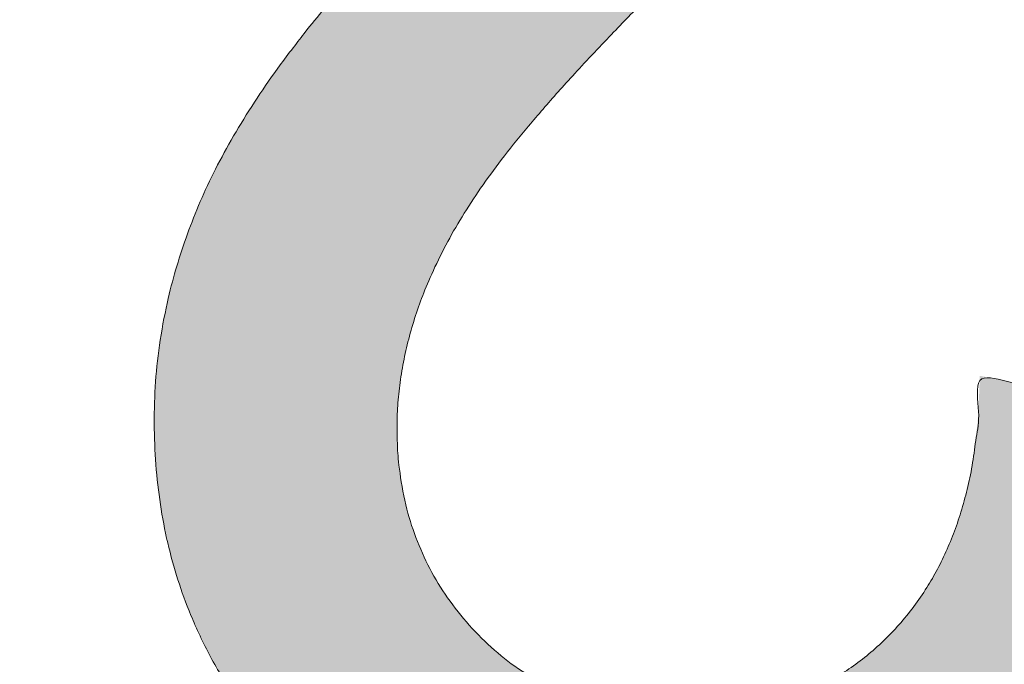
# Model space of a CAD drawing. Header units: inches. Extents: x -416 to -272, y -73 to 47.
# Tile 159 of 206: x -336.612 to -335.215, y -6.111 to -5.197. Entities that reach past the tile are written whole.
import ezdxf

# ---------------------------------------------------------------- set-up
doc = ezdxf.new("R2010")
doc.units = ezdxf.units.IN
doc.header["$LTSCALE"] = 32
doc.header["$MEASUREMENT"] = 0
doc.linetypes.add('Dash Style-1', pattern=[0.083328, 0.041656, -0.041672])
for name, color, linetype, lineweight in [('Black', 7, 'Continuous', 18), ('DashLine', 7, 'Continuous', 13), ('DashLineFill', 7, 'Dash Style-1', 13), ('Drawing', 7, 'Continuous', 18), ('Metal-DeskStructure', 7, 'Continuous', 13), ('None', 7, 'Continuous', 18), ('Plastic-BracketCover', 7, 'Continuous', 13), ('SolidLine', 7, 'Continuous', 15), ('Wood_1-H', 7, 'Continuous', 13)]:
    doc.layers.add(name, color=color, linetype=linetype, lineweight=lineweight)
pattern_1 = [(45, (0, 0), (-1.61301565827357, 1.935715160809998), []), (45, (-1.0608, 1.0608), (-0.4723460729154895, 0.4167612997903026), [])]

# ---------------------------------------------------------------- blocks, each defined once
blk = doc.blocks.new('Group-45')
at = {"layer": 'Plastic-BracketCover', "color": 7}
for points, knots in [([(1.38164285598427, 0.884128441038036), (1.463766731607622, 0.884128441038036), (1.549581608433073, 0.884128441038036), (1.553272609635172, 0.8804374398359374), (1.555118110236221, 0.8730554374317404), (1.55696180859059, 0.8619824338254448), (1.55696180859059, 0.8453729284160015), (1.555118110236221, 0.8342999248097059), (1.553272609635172, 0.8269179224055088), (1.549581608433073, 0.8232269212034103), (1.463766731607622, 0.8232269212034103), (1.38164285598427, 0.8232269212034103), (1.255227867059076, 0.7604808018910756), (1.128812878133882, 0.6977346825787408), (1.119585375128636, 0.6940436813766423), (1.112203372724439, 0.692198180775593), (1.106666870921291, 0.6958891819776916), (1.104821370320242, 0.7106531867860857), (1.104821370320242, 0.7327991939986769), (1.106666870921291, 0.7457176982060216), (1.10851237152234, 0.7530997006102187), (1.114048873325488, 0.7567907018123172), (1.117739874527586, 0.7586362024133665), (1.181408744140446, 0.789086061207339), (1.245077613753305, 0.8195359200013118), (1.263532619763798, 0.8287634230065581), (1.304133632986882, 0.8453729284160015), (1.324432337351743, 0.8546004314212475), (1.324432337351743, 0.8555231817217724), (1.324432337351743, 0.856445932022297), (1.28383402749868, 0.871209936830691), (1.246923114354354, 0.8896649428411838), (1.18233149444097, 0.9201148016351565), (1.117739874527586, 0.9505646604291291), (1.114048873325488, 0.9524101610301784), (1.10851237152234, 0.9561011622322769), (1.106666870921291, 0.963483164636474), (1.104821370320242, 0.9745561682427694), (1.104821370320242, 0.9967021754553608), (1.107589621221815, 1.016079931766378), (1.121430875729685, 1.013311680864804), (1.128812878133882, 1.009620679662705), (1.255227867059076, 0.9468745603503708), (1.38164285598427, 0.884128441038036)], [0, 0, 0, 0.05246714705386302, 0.05482524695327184, 0.05718334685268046, 0.05954144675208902, 0.06189954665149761, 0.06484717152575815, 0.06779479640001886, 0.07074242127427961, 0.07369004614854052, 0.1392739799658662, 0.1392739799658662, 0.251980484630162, 0.251980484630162, 0.259917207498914, 0.267853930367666, 0.2757906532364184, 0.2837273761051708, 0.2916640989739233, 0.2996008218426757, 0.307537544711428, 0.31547426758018, 0.31547426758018, 0.4512108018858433, 0.4512108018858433, 0.4908944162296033, 0.5305780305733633, 0.5305780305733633, 0.5322202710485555, 0.5322202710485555, 0.6091019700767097, 0.6091019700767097, 0.7421406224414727, 0.7421406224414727, 0.7498287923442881, 0.7575169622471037, 0.7652051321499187, 0.7728933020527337, 0.7836567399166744, 0.8051836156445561, 0.8159470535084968, 0.8159470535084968, 1, 1, 1]), ([(1.132503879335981, 0.670086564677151), (1.139885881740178, 0.670086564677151), (1.149113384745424, 0.6682410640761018), (1.154649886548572, 0.6645500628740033), (1.15834088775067, 0.6608590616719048), (1.15834088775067, 0.5759669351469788), (1.15834088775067, 0.4947658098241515), (1.23400551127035, 0.4947658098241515), (1.309670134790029, 0.4947658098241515), (1.309670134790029, 0.5722759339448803), (1.309670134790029, 0.6516315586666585), (1.313361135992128, 0.655322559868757), (1.318897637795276, 0.6590135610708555), (1.328123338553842, 0.6608590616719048), (1.341041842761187, 0.6608590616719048), (1.350269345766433, 0.6590135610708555), (1.355805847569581, 0.655322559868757), (1.359496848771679, 0.6516315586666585), (1.359496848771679, 0.5722759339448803), (1.359496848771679, 0.4947658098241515), (1.452693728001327, 0.4947658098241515), (1.547736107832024, 0.4947658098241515), (1.553272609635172, 0.4910766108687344), (1.555118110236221, 0.4836946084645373), (1.55696180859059, 0.4726216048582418), (1.55696180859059, 0.4560120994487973), (1.555118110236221, 0.4449390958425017), (1.553272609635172, 0.4375570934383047), (1.547736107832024, 0.4338660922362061), (1.338274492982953, 0.4338660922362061), (1.117739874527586, 0.4338660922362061), (1.106666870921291, 0.4486300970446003), (1.106666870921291, 0.5565900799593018), (1.106666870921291, 0.6608590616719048), (1.11035787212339, 0.6645500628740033), (1.115894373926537, 0.6682410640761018), (1.126967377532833, 0.670086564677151), (1.132503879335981, 0.670086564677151)], [0, 0, 0, 0.005581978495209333, 0.01116395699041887, 0.0167459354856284, 0.02232791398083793, 0.1451300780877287, 0.1451300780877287, 0.2595592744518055, 0.2595592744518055, 0.3767794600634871, 0.3795704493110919, 0.3823614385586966, 0.3851524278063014, 0.3879434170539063, 0.3900366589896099, 0.3921299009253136, 0.3942231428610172, 0.3963163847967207, 0.4842315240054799, 0.4842315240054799, 0.5899392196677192, 0.5920324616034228, 0.5941257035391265, 0.5962189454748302, 0.598312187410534, 0.5999867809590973, 0.6016613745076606, 0.6033359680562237, 0.6050105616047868, 0.7933998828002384, 0.80512203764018, 0.8168441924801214, 0.9765556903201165, 0.9824167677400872, 0.988277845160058, 0.994138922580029, 1, 1, 1]), ([(1.237695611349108, 0.3644410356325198), (1.272760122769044, 0.3644410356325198), (1.326277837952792, 0.3422950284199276), (1.363187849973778, 0.3016940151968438), (1.385333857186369, 0.2426397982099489), (1.385333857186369, 0.1752790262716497), (1.385333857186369, 0.1503647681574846), (1.465612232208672, 0.1503647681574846), (1.549581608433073, 0.1503647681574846), (1.553272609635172, 0.1466755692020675), (1.555118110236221, 0.1392935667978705), (1.55696180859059, 0.1282205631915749), (1.55696180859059, 0.1116110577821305), (1.555118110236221, 0.1005380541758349), (1.553272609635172, 0.09315605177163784), (1.549581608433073, 0.08946505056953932), (1.339197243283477, 0.08946505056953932), (1.119585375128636, 0.08946505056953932), (1.106666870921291, 0.1042290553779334), (1.106666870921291, 0.161438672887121), (1.106666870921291, 0.2241847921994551), (1.11035787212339, 0.2500218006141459), (1.117739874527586, 0.2869300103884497), (1.139885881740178, 0.3238400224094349), (1.171259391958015, 0.3515225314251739), (1.213704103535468, 0.3644410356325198), (1.237695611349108, 0.3644410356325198)], [0, 0, 0, 0.06626756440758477, 0.13253512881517, 0.1988026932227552, 0.2650702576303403, 0.3039664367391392, 0.3039664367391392, 0.4292971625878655, 0.4350595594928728, 0.4408219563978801, 0.4465843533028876, 0.4523467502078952, 0.456956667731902, 0.4615665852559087, 0.4661765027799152, 0.4707864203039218, 0.728938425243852, 0.745073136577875, 0.7612078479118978, 0.8451067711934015, 0.8709223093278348, 0.8967378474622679, 0.922553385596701, 0.948368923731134, 0.9741844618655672, 1, 1, 1]), ([(1.243232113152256, 0.3016940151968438), (1.215549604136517, 0.3016940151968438), (1.178641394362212, 0.2813935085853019), (1.162031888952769, 0.2518673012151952), (1.156495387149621, 0.2204937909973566), (1.156495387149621, 0.1771245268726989), (1.156495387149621, 0.1503647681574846), (1.24600036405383, 0.1503647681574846), (1.335505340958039, 0.1503647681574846), (1.335505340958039, 0.1771245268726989), (1.335505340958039, 0.2297212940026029), (1.322586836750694, 0.2666295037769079), (1.296751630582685, 0.2906210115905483), (1.263532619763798, 0.3016940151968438), (1.243232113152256, 0.3016940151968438)], [0, 0, 0, 0.05309765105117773, 0.1061953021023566, 0.1592929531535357, 0.2123906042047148, 0.29793681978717, 0.29793681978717, 0.5840684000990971, 0.5840684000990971, 0.6696146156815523, 0.7522109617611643, 0.8348073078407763, 0.917403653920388, 1, 1, 1]), ([(1.545890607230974, 0.02645157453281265), (1.549581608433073, 0.02645157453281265), (1.553272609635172, 0.02460607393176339), (1.555118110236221, 0.01722587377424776), (1.55696180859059, 0.004307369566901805), (1.55696180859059, -0.01414763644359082), (1.555118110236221, -0.02522064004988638), (1.553272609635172, -0.03260264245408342), (1.547736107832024, -0.03629364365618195), (1.542199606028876, -0.03813914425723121), (1.489603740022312, -0.05843965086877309), (1.437007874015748, -0.07874015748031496), (1.418552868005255, -0.08612215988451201), (1.389024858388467, -0.1008843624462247), (1.366878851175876, -0.1230303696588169), (1.355805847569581, -0.1525583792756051), (1.355805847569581, -0.1922366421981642), (1.355805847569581, -0.2116143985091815), (1.450848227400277, -0.2116143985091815), (1.549581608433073, -0.2116143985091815), (1.553272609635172, -0.2153035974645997), (1.555118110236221, -0.2226855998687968), (1.55696180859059, -0.2337586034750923), (1.55696180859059, -0.2503681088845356), (1.555118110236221, -0.2614411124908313), (1.553272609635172, -0.2688231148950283), (1.549581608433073, -0.2725141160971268), (1.338274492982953, -0.2725141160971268), (1.117739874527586, -0.2725141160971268), (1.106666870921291, -0.2577501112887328), (1.106666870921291, -0.202385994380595), (1.106666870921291, -0.137794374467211), (1.10851237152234, -0.1156483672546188), (1.11035787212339, -0.1064208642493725), (1.114048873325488, -0.08058565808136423), (1.13434937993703, -0.03998464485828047), (1.163877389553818, -0.01414763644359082), (1.202631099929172, 0.0006163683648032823), (1.246923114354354, 0.0006163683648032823), (1.28383312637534, -0.01230213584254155), (1.311515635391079, -0.03444814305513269), (1.329968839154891, -0.06766715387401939), (1.337350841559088, -0.08612215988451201), (1.342887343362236, -0.07504915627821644), (1.35765134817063, -0.05659415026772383), (1.377951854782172, -0.04183014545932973), (1.405634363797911, -0.0289116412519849), (1.422243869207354, -0.02152963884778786), (1.471148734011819, -0.001229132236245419), (1.520053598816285, 0.01907137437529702), (1.532972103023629, 0.02460607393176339), (1.544045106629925, 0.02645157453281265), (1.545890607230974, 0.02645157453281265)], [0, 0, 0, 0.004017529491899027, 0.008035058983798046, 0.01205258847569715, 0.01607011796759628, 0.02008764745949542, 0.02410517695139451, 0.02812270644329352, 0.03214023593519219, 0.03214023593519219, 0.07095094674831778, 0.07095094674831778, 0.08463415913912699, 0.09831737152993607, 0.1120005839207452, 0.1256837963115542, 0.138745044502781, 0.138745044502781, 0.202806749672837, 0.2052946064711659, 0.2077824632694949, 0.2102703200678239, 0.2127581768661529, 0.2147484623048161, 0.2167387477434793, 0.2187290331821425, 0.2207193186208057, 0.3326714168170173, 0.3396374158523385, 0.3466034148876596, 0.3918815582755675, 0.4075550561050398, 0.4232285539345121, 0.4232285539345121, 0.4666960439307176, 0.5101635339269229, 0.553631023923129, 0.5970985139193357, 0.640566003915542, 0.6840334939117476, 0.7275009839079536, 0.7709684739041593, 0.7709684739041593, 0.7980418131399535, 0.8251151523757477, 0.8521884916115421, 0.8792618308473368, 0.8792618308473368, 0.958132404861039, 0.958132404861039, 0.9790662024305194, 1, 1, 1])]:
    blk.add_open_spline(points, degree=2, knots=knots, dxfattribs=at)
blk = doc.blocks.new('1BRPFY-Leg_Plate (2D)')
at = {"layer": 'DashLineFill', "linetype": 'Continuous', "lineweight": 13}
h = blk.add_hatch(dxfattribs=at)
h.set_pattern_fill('Steel', color=253, style=0, pattern_type=2)
h.set_pattern_definition(pattern_1)
edge = h.paths.add_edge_path()
edge.add_arc((-1.704724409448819, 1.704724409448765), 0.1259842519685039, 90, 180, ccw=False)
edge.add_line((-1.704724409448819, 1.830708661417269), (1.704724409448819, 1.830708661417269))
edge.add_arc((1.704724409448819, 1.704724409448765), 0.1259842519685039, 0, 90, ccw=False)
edge.add_line((1.830708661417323, 1.704724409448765), (1.830708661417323, -1.704724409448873))
edge.add_arc((1.704724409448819, -1.704724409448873), 0.125984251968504, -89.99999999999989, 1.1368683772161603e-13, ccw=False)
edge.add_line((1.704724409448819, -1.830708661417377), (-1.704724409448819, -1.830708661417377))
edge.add_arc((-1.704724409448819, -1.704724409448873), 0.125984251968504, 180, 269.99999999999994, ccw=False)
edge.add_line((-1.830708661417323, -1.704724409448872), (-1.830708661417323, 1.704724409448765))
at = {"layer": 'DashLineFill', "flags": 128}
blk.add_lwpolyline([(-1.830708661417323, 1.704724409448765, -0.414213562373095), (-1.704724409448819, 1.830708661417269), (1.704724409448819, 1.830708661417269, -0.414213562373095), (1.830708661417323, 1.704724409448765), (1.830708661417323, -1.704724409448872, -0.414213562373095), (1.704724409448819, -1.830708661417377), (-1.704724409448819, -1.830708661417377, -0.414213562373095), (-1.830708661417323, -1.704724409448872)], format="xyb", close=True, dxfattribs=at)
at = {"layer": 'SolidLine', "flags": 128}
blk.add_lwpolyline([(0.7086614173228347, 0.9153543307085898), (0.728920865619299, 0.9143590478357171), (0.7489852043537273, 0.9113827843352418), (0.7686612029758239, 0.9064542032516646), (0.7877593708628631, 0.8996207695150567), (0.8060957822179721, 0.8909482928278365), (0.823493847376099, 0.8805202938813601), (0.8397860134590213, 0.868437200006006), (0.8548153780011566, 0.854815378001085), (0.8684372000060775, 0.8397860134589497), (0.8805202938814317, 0.8234938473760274), (0.8909482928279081, 0.8060957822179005), (0.8996207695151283, 0.7877593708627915), (0.9064542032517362, 0.7686612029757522), (0.9113827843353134, 0.7489852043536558), (0.9143590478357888, 0.7289208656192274), (0.9153543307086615, 0.7086614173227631), (0.9143590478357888, 0.6884019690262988), (0.9113827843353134, 0.6683376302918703), (0.9064542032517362, 0.6486616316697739), (0.8996207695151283, 0.6295634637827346), (0.8909482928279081, 0.6112270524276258), (0.8805202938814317, 0.5938289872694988), (0.8684372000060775, 0.5775368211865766), (0.8548153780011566, 0.5625074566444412), (0.8397860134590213, 0.5488856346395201), (0.823493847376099, 0.5368025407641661), (0.8060957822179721, 0.5263745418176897), (0.7877593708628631, 0.5177020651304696), (0.7686612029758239, 0.5108686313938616), (0.7489852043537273, 0.5059400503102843), (0.728920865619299, 0.502963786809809), (0.7086614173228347, 0.5019685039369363), (0.6884019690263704, 0.502963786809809), (0.668337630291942, 0.5059400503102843), (0.6486616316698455, 0.5108686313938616), (0.6295634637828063, 0.5177020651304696), (0.6112270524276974, 0.5263745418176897), (0.5938289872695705, 0.5368025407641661), (0.5775368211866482, 0.5488856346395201), (0.5625074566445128, 0.5625074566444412), (0.5488856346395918, 0.5775368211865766), (0.5368025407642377, 0.5938289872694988), (0.5263745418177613, 0.6112270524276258), (0.5177020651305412, 0.6295634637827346), (0.5108686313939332, 0.6486616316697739), (0.5059400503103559, 0.6683376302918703), (0.5029637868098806, 0.6884019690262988), (0.5019685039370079, 0.7086614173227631), (0.5029637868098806, 0.7289208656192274), (0.5059400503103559, 0.7489852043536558), (0.5108686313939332, 0.7686612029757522), (0.5177020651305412, 0.7877593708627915), (0.5263745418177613, 0.8060957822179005), (0.5368025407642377, 0.8234938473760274), (0.5488856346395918, 0.8397860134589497), (0.5625074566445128, 0.854815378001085), (0.5775368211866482, 0.868437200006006), (0.5938289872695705, 0.8805202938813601), (0.6112270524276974, 0.8909482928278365), (0.6295634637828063, 0.8996207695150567), (0.6486616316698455, 0.9064542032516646), (0.668337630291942, 0.9113827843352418), (0.6884019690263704, 0.9143590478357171)], close=True, dxfattribs=at)
at = {"layer": 'Plastic-BracketCover', "color": 7}
blk.add_blockref('Group-45', (0, 0), dxfattribs=at)
blk = doc.blocks.new('1BRPX8-Util_Bkt_Lg-F (2D)')
at = {"layer": 'DashLineFill', "linetype": 'Continuous', "lineweight": 13}
h = blk.add_hatch(dxfattribs=at)
h.set_pattern_fill('Steel', color=253, style=0, pattern_type=2)
h.set_pattern_definition(pattern_1)
edge = h.paths.add_edge_path()
edge.add_line((-4.468503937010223, 7.539370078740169), (-2.421259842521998, 7.539370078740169))
edge.add_line((-2.421259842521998, 7.539370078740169), (-2.421259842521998, 7.917322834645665))
edge.add_arc((-2.303149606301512, 7.91732283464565), 0.1181102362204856, 90.0000000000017, 179.9999999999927, ccw=False)
edge.add_line((-2.303149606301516, 8.035433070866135), (2.303149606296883, 8.035433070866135))
edge.add_arc((2.30314960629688, 7.917322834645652), 0.1181102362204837, 6.423306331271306e-12, 89.99999999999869, ccw=False)
edge.add_line((2.421259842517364, 7.917322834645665), (2.421259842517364, 7.539370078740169))
edge.add_line((2.421259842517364, 7.539370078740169), (4.46850393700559, 7.539370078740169))
edge.add_line((4.46850393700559, 7.539370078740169), (4.46850393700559, 7.405511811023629))
edge.add_line((4.46850393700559, 7.405511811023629), (3.129921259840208, 7.405511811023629))
edge.add_line((3.129921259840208, 7.405511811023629), (3.129921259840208, -2.011811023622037))
edge.add_line((3.129921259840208, -2.011811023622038), (4.46850393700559, -2.011811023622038))
edge.add_line((4.46850393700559, -2.011811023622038), (4.46850393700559, -2.145669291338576))
edge.add_line((4.46850393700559, -2.145669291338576), (2.421259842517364, -2.145669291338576))
edge.add_line((2.421259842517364, -2.145669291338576), (2.421259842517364, -2.523622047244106))
edge.add_arc((2.303149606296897, -2.523622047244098), 0.1181102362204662, 269.9999999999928, 359.9999999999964, ccw=False)
edge.add_line((2.303149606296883, -2.641732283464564), (-2.303149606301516, -2.641732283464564))
edge.add_arc((-2.303149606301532, -2.523622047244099), 0.1181102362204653, 180.0000000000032, 270.0000000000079, ccw=False)
edge.add_line((-2.421259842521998, -2.523622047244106), (-2.421259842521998, -2.145669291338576))
edge.add_line((-2.421259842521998, -2.145669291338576), (-4.468503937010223, -2.145669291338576))
edge.add_line((-4.468503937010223, -2.145669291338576), (-4.468503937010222, -2.011811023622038))
edge.add_line((-4.468503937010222, -2.011811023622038), (-3.129921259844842, -2.011811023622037))
edge.add_line((-3.129921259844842, -2.011811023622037), (-3.129921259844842, 7.405511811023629))
edge.add_line((-3.129921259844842, 7.405511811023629), (-4.468503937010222, 7.405511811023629))
edge.add_line((-4.468503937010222, 7.405511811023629), (-4.468503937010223, 7.539370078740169))
at = {"layer": 'SolidLine', "flags": 128}
blk.add_lwpolyline([(1.085114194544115, 0.9562621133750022), (1.107956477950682, 0.9181520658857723), (1.126953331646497, 0.8779865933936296), (1.141921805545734, 0.836152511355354), (1.152717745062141, 0.7930527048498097), (1.159237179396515, 0.7491022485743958), (1.161417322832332, 0.704724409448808), (1.159237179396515, 0.6603465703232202), (1.152717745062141, 0.6163961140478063), (1.141921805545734, 0.573296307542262), (1.126953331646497, 0.5314622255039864), (1.107956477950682, 0.4912967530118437), (1.085114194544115, 0.4531867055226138), (1.058646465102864, 0.4174991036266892), (1.02880818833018, 0.3845776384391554), (0.995886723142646, 0.3547393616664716), (0.9601991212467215, 0.3282716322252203), (0.9220890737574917, 0.3054293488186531), (0.881923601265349, 0.2864324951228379), (0.8400895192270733, 0.2714640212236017), (0.7969897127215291, 0.2606680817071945), (0.7530392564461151, 0.2541486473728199), (0.7086614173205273, 0.2519685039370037), (0.6642835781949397, 0.2541486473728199), (0.6203331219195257, 0.2606680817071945), (0.5772333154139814, 0.2714640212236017), (0.5353992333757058, 0.2864324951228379), (0.4952337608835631, 0.3054293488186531), (0.4571237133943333, 0.3282716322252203)], dxfattribs=at)
blk = doc.blocks.new('Slate-LegBrace (2D)')
at = {"layer": 'DashLineFill', "linetype": 'Continuous', "lineweight": 13}
h = blk.add_hatch(dxfattribs=at)
h.set_pattern_fill('Steel', color=253, style=0, pattern_type=2)
h.set_pattern_definition(pattern_1)
edge = h.paths.add_edge_path()
edge.add_line((-2.199587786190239, 0.1351515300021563), (-1.374775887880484, 0.1351515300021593))
edge.add_arc((3.774758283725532e-15, 0.01355418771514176), 1.380142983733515, 5.054592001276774, 174.9454079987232, ccw=False)
edge.add_line((1.374775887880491, 0.1351515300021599), (2.199718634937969, 0.1351515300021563))
edge.add_arc((6.542437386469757e-05, 0.01705725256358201), 2.202821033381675, 3.073127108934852, 176.9268728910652)
h = blk.add_hatch(dxfattribs=at)
h.set_pattern_fill('Steel', color=253, style=0, pattern_type=2)
h.set_pattern_definition(pattern_1)
edge = h.paths.add_edge_path()
edge.add_line((-2.191696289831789, 0.2375138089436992), (-1.463739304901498, 0.2375137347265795))
edge.add_arc((6.542437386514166e-05, 0.01704129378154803), 1.480314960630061, 8.565281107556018, 171.4347188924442, ccw=False)
edge.add_line((1.463870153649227, 0.2375137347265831), (2.191827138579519, 0.2375138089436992))
edge.add_line((2.191827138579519, 0.2375138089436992), (2.19971863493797, 0.1351515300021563))
edge.add_line((2.19971863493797, 0.1351515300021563), (1.374775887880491, 0.1351515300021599))
edge.add_arc((3.33066907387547e-15, 0.01355418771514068), 1.380142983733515, 5.054592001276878, 174.9454079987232)
edge.add_line((-1.374775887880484, 0.1351515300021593), (-2.19958778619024, 0.1351515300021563))
edge.add_line((-2.19958778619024, 0.1351515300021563), (-2.191696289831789, 0.2375138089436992))
h = blk.add_hatch(dxfattribs=at)
h.set_pattern_fill('Steel', color=253, style=0, pattern_type=2)
h.set_pattern_definition(pattern_1)
h.paths.add_polyline_path([(1.477721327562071, -0.2676096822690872), (1.477721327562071, -0.2375137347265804), (1.672015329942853, -0.2375137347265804), (1.672015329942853, -0.02575645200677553), (1.675765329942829, -0.02575645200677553), (1.675765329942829, 0.7034311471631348), (1.734820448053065, 0.762486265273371), (1.929210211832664, 0.762486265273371), (1.988265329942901, 0.7034311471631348), (1.988265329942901, -0.02575645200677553), (1.992015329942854, -0.02575645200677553), (1.992015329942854, -0.2375137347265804), (2.186309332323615, -0.2375137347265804), (2.186309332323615, -0.2676096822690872)])
h = blk.add_hatch(dxfattribs=at)
h.set_pattern_fill('Steel', color=253, style=0, pattern_type=2)
h.set_pattern_definition(pattern_1)
h.paths.add_polyline_path([(1.486912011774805, 0.237513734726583), (1.486912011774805, 0.2775137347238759), (1.542840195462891, 0.277513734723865), (1.542840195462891, 0.5187637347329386), (2.12119046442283, 0.5187637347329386), (2.12119046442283, 0.2775137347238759), (2.177118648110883, 0.2775137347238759), (2.177118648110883, 0.237513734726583)])
at = {"layer": 'DashLineFill', "flags": 128}
for points in [[(-2.199587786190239, 0.1351515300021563), (-1.374775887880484, 0.1351515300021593, -0.9154551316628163), (1.374775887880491, 0.1351515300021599), (2.199718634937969, 0.1351515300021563, 0.9477524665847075)], [(-2.191696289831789, 0.2375138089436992), (-1.463739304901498, 0.2375137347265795, -0.8606629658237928), (1.463870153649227, 0.2375137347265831), (2.191827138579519, 0.2375138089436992), (2.19971863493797, 0.1351515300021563), (1.374775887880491, 0.1351515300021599, 0.9154551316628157), (-1.374775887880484, 0.1351515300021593), (-2.19958778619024, 0.1351515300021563)]]:
    blk.add_lwpolyline(points, format="xyb", close=True, dxfattribs=at)
for points in [[(1.477721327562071, -0.2676096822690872), (1.477721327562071, -0.2375137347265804), (1.672015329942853, -0.2375137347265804), (1.672015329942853, -0.02575645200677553), (1.675765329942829, -0.02575645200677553), (1.675765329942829, 0.7034311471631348), (1.734820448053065, 0.762486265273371), (1.929210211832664, 0.762486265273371), (1.988265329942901, 0.7034311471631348), (1.988265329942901, -0.02575645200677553), (1.992015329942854, -0.02575645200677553), (1.992015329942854, -0.2375137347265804), (2.186309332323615, -0.2375137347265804), (2.186309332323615, -0.2676096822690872)], [(1.486912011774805, 0.237513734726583), (1.486912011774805, 0.2775137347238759), (1.542840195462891, 0.277513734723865), (1.542840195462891, 0.5187637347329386), (2.12119046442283, 0.5187637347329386), (2.12119046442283, 0.2775137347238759), (2.177118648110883, 0.2775137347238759), (2.177118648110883, 0.237513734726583)]]:
    blk.add_lwpolyline(points, close=True, dxfattribs=at)
blk = doc.blocks.new('TLLegSleeve (2D)')
at = {"layer": 'DashLineFill', "linetype": 'Continuous', "lineweight": 13}
h = blk.add_hatch(dxfattribs=at)
h.set_pattern_fill('Steel', color=253, style=0, pattern_type=2)
h.set_pattern_definition(pattern_1)
edge = h.paths.add_edge_path()
edge.add_line((1.08267716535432, 1.402343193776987), (1.08267716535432, 2.913385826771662))
edge.add_arc((-1.707523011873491e-13, 2.913385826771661), 1.08267716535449, 4.479377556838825e-14, 180)
edge.add_line((-1.082677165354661, 2.913385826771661), (-1.08267716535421, 1.402343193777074))
edge.add_arc((-1.332267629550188e-15, 2.886579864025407e-15), 1.771653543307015, 127.6698869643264, 412.330113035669)
edge.add_line((1.08267716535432, 1.402343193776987), (1.08267716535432, 1.402343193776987))
edge = h.paths.add_edge_path()
edge.add_arc((1.665334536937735e-15, 2.91338582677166), 0.7480314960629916, 0, 180, ccw=False)
edge.add_arc((1.665334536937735e-15, 2.91338582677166), 0.7480314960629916, 180, 360, ccw=False)
edge = h.paths.add_edge_path()
edge.add_arc((-1.723066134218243e-13, 9.149983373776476e-17), 1.437007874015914, 0, 180, ccw=False)
edge.add_arc((-1.723066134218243e-13, 5.70119602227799e-16), 1.437007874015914, 180, 360, ccw=False)
at = {"layer": 'DashLine', "color": 8, "flags": 128}
blk.add_lwpolyline([(0.6327836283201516, 1.527674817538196), (0.7794749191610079, 1.458295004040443), (0.9186594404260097, 1.374871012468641), (1.048996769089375, 1.278206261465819), (1.169231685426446, 1.169231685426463), (1.278206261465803, 1.048996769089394), (1.374871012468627, 0.9186594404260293), (1.458295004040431, 0.7794749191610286), (1.527674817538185, 0.6327836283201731), (1.582342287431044, 0.4799982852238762), (1.621770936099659, 0.3225902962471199), (1.64558104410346, 0.1620755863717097), (1.653543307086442, 1.118599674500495e-14), (1.645581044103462, -0.1620755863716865), (1.621770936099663, -0.3225902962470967), (1.582342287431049, -0.4799982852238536), (1.527674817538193, -0.6327836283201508), (1.45829500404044, -0.7794749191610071), (1.374871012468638, -0.9186594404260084), (1.278206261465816, -1.048996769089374), (1.169231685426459, -1.169231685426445), (1.048996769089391, -1.278206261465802), (0.918659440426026, -1.374871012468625), (0.7794749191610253, -1.458295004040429)], dxfattribs=at)
at = {"layer": 'DashLineFill', "flags": 128}
for points in [[(1.08267716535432, 1.402343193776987), (1.08267716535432, 2.913385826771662, 0.9999999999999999), (-1.082677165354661, 2.913385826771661), (-1.08267716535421, 1.402343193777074, 2.931618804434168), (1.08267716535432, 1.402343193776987)], [(-1.437007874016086, 3.308097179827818e-16, -0.9999999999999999), (1.437007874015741, 3.308097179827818e-16, -0.9999999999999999)]]:
    blk.add_lwpolyline(points, format="xyb", close=True, dxfattribs=at)
blk = doc.blocks.new('Group-105')
at = {"layer": 'SolidLine', "flags": 128}
blk.add_lwpolyline([(61.27952755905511, -8.30708661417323, -0.414213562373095), (62.99212598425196, -6.594488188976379, -0.414213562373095), (64.70472440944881, -8.30708661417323, -0.414213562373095), (62.99212598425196, -10.01968503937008, -0.414213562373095)], format="xyb", close=True, dxfattribs=at)
at = {"layer": 'Wood_1-H', "color": 7}
for name in ['1BRPX8-Util_Bkt_Lg-F (2D)', 'TLLegSleeve (2D)', 'Slate-LegBrace (2D)', '1BRPFY-Leg_Plate (2D)']:
    blk.add_blockref(name, (62.99212598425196, -8.30708661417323), dxfattribs=at)
blk = doc.blocks.new('Group-49')
at = {"layer": 'Metal-DeskStructure', "color": 7, "flags": 128}
blk.add_lwpolyline([(0.8051100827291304, 0.3242076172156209), (0.6569804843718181, -0.1001143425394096), (0.9545622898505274, -0.1001143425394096)], close=True, dxfattribs=at)
at = {"layer": 'Metal-DeskStructure', "color": 7}
blk.add_open_spline([(1.174112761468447, -0.3918349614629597), (1.184693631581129, -0.4210075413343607), (1.168822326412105, -0.4369198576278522), (1.14501536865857, -0.439571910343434), (1.104014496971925, -0.439571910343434), (1.078886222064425, -0.4369198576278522), (1.066982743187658, -0.4329417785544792), (1.060369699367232, -0.4236595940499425), (1.057724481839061, -0.4170294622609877), (1.021353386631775, -0.3010040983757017), (0.9849822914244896, -0.1849787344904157), (0.807093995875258, -0.1849787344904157), (0.6292057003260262, -0.1849787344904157), (0.5941572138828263, -0.2996780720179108), (0.5591087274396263, -0.4143774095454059), (0.5564635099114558, -0.4210075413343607), (0.5498504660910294, -0.4302897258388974), (0.5379469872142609, -0.4369198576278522), (0.5141400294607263, -0.439571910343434), (0.477108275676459, -0.439571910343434), (0.4519787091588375, -0.4355938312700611), (0.4427204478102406, -0.4249856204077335), (0.4427204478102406, -0.4050952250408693), (0.4480108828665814, -0.3905089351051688), (0.5915119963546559, 0.0006630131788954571), (0.7350131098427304, 0.3918349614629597), (0.7376583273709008, 0.3971390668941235), (0.7469165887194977, 0.4037691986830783), (0.7627866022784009, 0.4077472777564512), (0.789238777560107, 0.4090720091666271), (0.8302396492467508, 0.4090720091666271), (0.8580131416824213, 0.4077472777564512), (0.8752070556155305, 0.4037691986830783), (0.8844653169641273, 0.3971390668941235), (0.8871105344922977, 0.3918349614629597), (1.030611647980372, 0), (1.174112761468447, -0.3918349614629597)], degree=2, knots=[0, 0, 0, 0.01595318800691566, 0.02392978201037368, 0.03190637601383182, 0.03938443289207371, 0.04686248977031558, 0.05434054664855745, 0.06181860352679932, 0.06181860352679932, 0.1891978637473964, 0.1891978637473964, 0.3755520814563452, 0.3755520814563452, 0.5011946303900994, 0.5011946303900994, 0.5086726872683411, 0.5161507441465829, 0.5236288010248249, 0.5311068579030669, 0.5385854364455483, 0.5460640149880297, 0.5535425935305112, 0.5610211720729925, 0.5610211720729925, 0.7618481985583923, 0.7618481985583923, 0.7647050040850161, 0.7675618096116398, 0.7704186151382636, 0.7732754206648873, 0.7763226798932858, 0.7793699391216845, 0.7824171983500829, 0.7854644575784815, 0.7854644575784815, 1, 1, 1], dxfattribs=at)
blk = doc.blocks.new('TL14_lower_leg (2D)')
at = {"layer": 'DashLine', "flags": 128}
blk.add_lwpolyline([(0.3999985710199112, 1.318618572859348), (0.5273196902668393, 1.27306234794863), (0.649562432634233, 1.215245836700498), (0.7655495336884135, 1.14572584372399), (0.8741639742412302, 1.065171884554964), (0.9743597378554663, 0.9743597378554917), (1.065171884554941, 0.8741639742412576), (1.14572584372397, 0.7655495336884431), (1.215245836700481, 0.6495624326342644), (1.273062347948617, 0.5273196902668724), (1.318618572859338, 0.3999985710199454), (1.351475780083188, 0.2688252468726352), (1.371317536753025, 0.1350629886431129), (1.377952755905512, 1.783045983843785e-14)], dxfattribs=at)
blk.add_lwpolyline([(0.7086614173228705, 0.8700787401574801), (0.7244830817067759, 0.8693014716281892), (0.7401523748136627, 0.8669771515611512), (0.7555183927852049, 0.8631281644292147), (0.7704331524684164, 0.8577915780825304), (0.784753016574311, 0.8510187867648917), (0.7983400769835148, 0.8428750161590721), (0.8110634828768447, 0.8334386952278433), (0.8228007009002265, 0.8228007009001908), (0.8334386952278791, 0.8110634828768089), (0.842875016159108, 0.7983400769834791), (0.8510187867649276, 0.7847530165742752), (0.8577915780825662, 0.7704331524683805), (0.8631281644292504, 0.7555183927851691), (0.866977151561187, 0.740152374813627), (0.8693014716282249, 0.72448308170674), (0.870078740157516, 0.7086614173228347), (0.8693014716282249, 0.6928397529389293), (0.866977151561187, 0.6771704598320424), (0.8631281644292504, 0.6618044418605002), (0.8577915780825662, 0.6468896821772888), (0.8510187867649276, 0.6325698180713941), (0.842875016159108, 0.6189827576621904), (0.8334386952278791, 0.6062593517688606), (0.8228007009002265, 0.5945221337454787), (0.8110634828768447, 0.5838841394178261), (0.7983400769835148, 0.5744478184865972), (0.784753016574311, 0.5663040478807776), (0.7704331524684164, 0.559531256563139), (0.7555183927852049, 0.5541946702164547), (0.7401523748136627, 0.5503456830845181), (0.7244830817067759, 0.5480213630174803), (0.7086614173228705, 0.5472440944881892), (0.6928397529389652, 0.5480213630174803), (0.6771704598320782, 0.5503456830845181), (0.6618044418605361, 0.5541946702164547), (0.6468896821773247, 0.559531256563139), (0.63256981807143, 0.5663040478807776), (0.6189827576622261, 0.5744478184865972), (0.6062593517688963, 0.5838841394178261), (0.5945221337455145, 0.5945221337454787), (0.5838841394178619, 0.6062593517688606), (0.5744478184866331, 0.6189827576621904), (0.5663040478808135, 0.6325698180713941), (0.5595312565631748, 0.6468896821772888), (0.5541946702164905, 0.6618044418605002), (0.5503456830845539, 0.6771704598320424), (0.548021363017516, 0.6928397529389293), (0.5472440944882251, 0.7086614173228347), (0.548021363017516, 0.72448308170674), (0.5503456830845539, 0.740152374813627), (0.5541946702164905, 0.7555183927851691), (0.5595312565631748, 0.7704331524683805), (0.5663040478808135, 0.7847530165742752), (0.5744478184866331, 0.7983400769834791), (0.5838841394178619, 0.8110634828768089), (0.5945221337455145, 0.8228007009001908), (0.6062593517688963, 0.8334386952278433), (0.6189827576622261, 0.8428750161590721), (0.63256981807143, 0.8510187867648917), (0.6468896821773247, 0.8577915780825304), (0.6618044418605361, 0.8631281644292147), (0.6771704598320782, 0.8669771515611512), (0.6928397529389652, 0.8693014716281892)], close=True, dxfattribs=at)
at = {"layer": 'Metal-DeskStructure', "color": 7}
blk.add_blockref('Group-49', (0, 0), dxfattribs=at)
blk = doc.blocks.new('Group-50')
at = {"layer": 'DashLineFill', "linetype": 'Continuous', "lineweight": 13}
h = blk.add_hatch(dxfattribs=at)
h.set_pattern_fill('Steel', color=253, style=0, pattern_type=2)
h.set_pattern_definition(pattern_1)
h.paths.add_polyline_path([(-2.066929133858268, 1.397637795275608), (2.066929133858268, 1.397637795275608), (2.066929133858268, 0.1377952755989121), (2.106299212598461, 0.1377952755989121), (2.106299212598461, -0.1377952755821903), (2.066929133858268, -0.1377952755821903), (2.066929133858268, -5.275590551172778), (2.106299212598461, -5.275590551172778), (2.106299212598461, -5.55118110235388), (2.066929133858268, -5.55118110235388), (2.066929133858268, -5.82677165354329), (-2.066929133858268, -5.82677165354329), (-2.066929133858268, -5.55118110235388), (-2.106299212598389, -5.55118110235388), (-2.106299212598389, -5.275590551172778), (-2.066929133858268, -5.275590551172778), (-2.066929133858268, -0.1377952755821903), (-2.106299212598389, -0.1377952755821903), (-2.106299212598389, 0.1377952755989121), (-2.066929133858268, 0.1377952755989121)])
blk = doc.blocks.new('TL14_upper_leg (2D)')
at = {"layer": 'DashLine', "flags": 128}
blk.add_lwpolyline([(0.4670545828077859, 1.127569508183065), (0.5753267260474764, 1.076360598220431), (0.6780581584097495, 1.01478574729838), (0.7742595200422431, 0.9434379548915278), (0.8630043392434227, 0.8630043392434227), (0.9434379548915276, 0.7742595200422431), (1.01478574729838, 0.6780581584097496), (1.076360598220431, 0.5753267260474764), (1.127569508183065, 0.467054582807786), (1.167919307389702, 0.3542844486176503), (1.197021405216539, 0.2381023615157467), (1.214595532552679, 0.1196272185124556), (1.22047244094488, 7.47323834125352e-17)], dxfattribs=at)
at = {"layer": 'DashLine', "color": 7}
blk.add_blockref('Group-50', (0, 0), dxfattribs=at)
blk = doc.blocks.new('1BRPT9-Bracket (2D)')
at = {"layer": 'DashLineFill', "linetype": 'Continuous', "lineweight": 13}
h = blk.add_hatch(dxfattribs=at)
h.set_pattern_fill('Steel', color=253, style=0, pattern_type=2)
h.set_pattern_definition(pattern_1)
edge = h.paths.add_edge_path()
edge.add_line((-2.32206875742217, -8.74015748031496), (-2.32206875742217, 8.740157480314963))
edge.add_line((-2.32206875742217, 8.740157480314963), (1.677931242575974, 8.740157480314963))
edge.add_arc((1.677931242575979, 8.488188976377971), 0.2519685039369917, -3.979039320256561e-12, 90.0000000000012, ccw=False)
edge.add_line((1.929899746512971, 8.488188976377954), (1.929899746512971, 7.480314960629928))
edge.add_line((1.929899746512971, 7.480314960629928), (2.323600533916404, 7.461135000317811))
edge.add_line((2.323600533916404, 7.461135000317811), (2.323600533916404, -7.480314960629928))
edge.add_line((2.323600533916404, -7.480314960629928), (1.929899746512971, -7.480314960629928))
edge.add_line((1.929899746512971, -7.480314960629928), (1.929899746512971, -8.488188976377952))
edge.add_arc((1.677931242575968, -8.488188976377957), 0.2519685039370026, -90.00000000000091, 1.0800249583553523e-12, ccw=False)
edge.add_line((1.677931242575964, -8.74015748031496), (-2.32206875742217, -8.74015748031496))
blk = doc.blocks.new('Group-73')
at = {"layer": 'Metal-DeskStructure', "linetype": 'Continuous', "lineweight": 0, "true_color": 0xff0000}
blk.add_hatch(color=1, dxfattribs=at).paths.add_polyline_path([(1.696691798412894, -0.9301181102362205), (1.696691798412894, -1.274606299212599), (0.1120461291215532, -1.274606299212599), (0.1117940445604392, -1.244883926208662), (0.1126520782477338, -1.21546436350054), (0.1146202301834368, -1.186347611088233), (0.1176985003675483, -1.15753366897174), (0.1218868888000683, -1.129022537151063), (0.1271853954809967, -1.1008142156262), (0.1335940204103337, -1.072908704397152), (0.1411127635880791, -1.045306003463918), (0.1549813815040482, -1.000302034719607), (0.1707507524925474, -0.9557186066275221), (0.1884208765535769, -0.9115557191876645), (0.2079917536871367, -0.8678133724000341), (0.2294633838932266, -0.8244915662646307), (0.2528357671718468, -0.7815903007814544), (0.2781089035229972, -0.7391095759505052), (0.3052827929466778, -0.6970493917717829), (0.3357030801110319, -0.6545855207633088), (0.3707154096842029, -0.6108937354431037), (0.4103197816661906, -0.5659740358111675), (0.4545161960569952, -0.5198264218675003), (0.5033046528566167, -0.4724508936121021), (0.556685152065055, -0.4238474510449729), (0.6146576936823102, -0.3740160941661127), (0.6772222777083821, -0.3229568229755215), (0.7737142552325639, -0.2345473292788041), (0.8618799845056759, -0.1517895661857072), (0.941719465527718, -0.07468353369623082), (1.013232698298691, -0.003229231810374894), (1.076419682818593, 0.06257333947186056), (1.131280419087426, 0.1227241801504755), (1.177814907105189, 0.17722329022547), (1.216023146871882, 0.226070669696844), (1.247940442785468, 0.2720417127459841), (1.275602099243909, 0.3179118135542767), (1.299008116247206, 0.3636809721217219), (1.318158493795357, 0.4093491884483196), (1.333053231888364, 0.4549164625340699), (1.343692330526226, 0.5003827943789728), (1.350075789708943, 0.5457481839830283), (1.352203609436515, 0.5910126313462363), (1.350445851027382, 0.633224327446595), (1.345172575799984, 0.6737371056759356), (1.33638378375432, 0.7125509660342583), (1.32407947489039, 0.7496659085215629), (1.308259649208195, 0.7850819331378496), (1.288924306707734, 0.8187990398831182), (1.266073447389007, 0.8508172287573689), (1.239707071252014, 0.8811364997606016), (1.21053162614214, 0.9087644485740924), (1.179253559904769, 0.9327086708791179), (1.1458728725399, 0.9529691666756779), (1.110389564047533, 0.9695459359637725), (1.072803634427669, 0.9824389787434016), (1.033115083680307, 0.9916482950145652), (0.9913239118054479, 0.9971738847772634), (0.9474301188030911, 0.9990157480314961), (0.9007274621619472, 0.9970140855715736), (0.8564301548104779, 0.9910090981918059), (0.814538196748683, 0.9810007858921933), (0.7750515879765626, 0.9669891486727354), (0.7379703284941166, 0.9489741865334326), (0.7032944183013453, 0.9269558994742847), (0.6710238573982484, 0.9009342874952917), (0.6411586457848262, 0.8709093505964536), (0.6142706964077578, 0.8373520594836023), (0.5909319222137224, 0.8007333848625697), (0.5711423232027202, 0.7610533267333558), (0.5549018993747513, 0.7183118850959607), (0.5422106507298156, 0.6725090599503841), (0.5330685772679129, 0.6236448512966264), (0.5274756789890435, 0.5717192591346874), (0.5254319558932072, 0.516732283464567), (0.1809437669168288, 0.5856299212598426), (0.1914063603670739, 0.6671096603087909), (0.2071842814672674, 0.7436104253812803), (0.2282775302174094, 0.8151322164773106), (0.2546861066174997, 0.8816750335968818), (0.2864100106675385, 0.943238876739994), (0.3234492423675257, 0.9998237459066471), (0.3658038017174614, 1.051429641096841), (0.4134736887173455, 1.098056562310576), (0.4659542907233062, 1.139435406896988), (0.5227409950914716, 1.175297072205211), (0.5838338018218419, 1.205641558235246), (0.6492327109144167, 1.230468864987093), (0.7189377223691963, 1.249778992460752), (0.7929488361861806, 1.263571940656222), (0.8712660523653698, 1.271847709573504), (0.9538893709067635, 1.274606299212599), (1.037496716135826, 1.271486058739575), (1.116612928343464, 1.262125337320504), (1.191238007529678, 1.246524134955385), (1.261371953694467, 1.22468245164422), (1.327014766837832, 1.196600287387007), (1.388166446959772, 1.162277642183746), (1.444826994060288, 1.121714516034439), (1.496996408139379, 1.074910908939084), (1.543800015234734, 1.023481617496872), (1.584363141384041, 0.9690414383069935), (1.618685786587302, 0.9115903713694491), (1.646767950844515, 0.8511284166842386), (1.66860963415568, 0.7876555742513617), (1.684210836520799, 0.7211718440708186), (1.69357155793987, 0.6516772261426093), (1.696691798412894, 0.5791717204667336), (1.695766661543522, 0.5418296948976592), (1.692991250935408, 0.5046222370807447), (1.688365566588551, 0.46754934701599), (1.681889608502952, 0.4306110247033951), (1.67356337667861, 0.3938072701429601), (1.663386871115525, 0.3571380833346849), (1.651360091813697, 0.3206034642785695), (1.637483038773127, 0.284203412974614), (1.621452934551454, 0.2476351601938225), (1.602967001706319, 0.2105959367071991), (1.582025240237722, 0.1730857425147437), (1.558627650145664, 0.1351045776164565), (1.532774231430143, 0.09665244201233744), (1.50446498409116, 0.05772933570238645), (1.473699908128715, 0.01833525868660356), (1.440479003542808, -0.02152978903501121), (1.403490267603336, -0.06341332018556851), (1.361421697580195, -0.108862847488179), (1.314273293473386, -0.1578783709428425), (1.262045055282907, -0.2104598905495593), (1.20473698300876, -0.2666074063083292), (1.142349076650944, -0.3263209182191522), (1.07488133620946, -0.3896004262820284), (1.002333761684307, -0.4564459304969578), (0.939382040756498, -0.5112058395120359), (0.8829399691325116, -0.5613736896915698), (0.8330075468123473, -0.6069494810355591), (0.789584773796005, -0.6479332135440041), (0.7526716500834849, -0.6843248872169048), (0.7222681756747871, -0.716124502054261), (0.6983743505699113, -0.7433320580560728), (0.6809901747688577, -0.7659475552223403), (0.6671720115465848, -0.7862922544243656), (0.6539762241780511, -0.8066874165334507), (0.6414028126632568, -0.8271330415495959), (0.6294517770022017, -0.8476291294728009), (0.6181231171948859, -0.8681756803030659), (0.6074168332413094, -0.8887726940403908), (0.5973329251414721, -0.9094201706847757), (0.5878713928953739, -0.9301181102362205)])
at = {"layer": 'Metal-DeskStructure', "color": 7}
blk.add_open_spline([(1.696691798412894, -0.9301181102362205), (1.696691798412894, -1.102362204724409), (1.696691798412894, -1.274606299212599), (0.9043689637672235, -1.274606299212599), (0.1120461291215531, -1.274606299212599), (0.1088175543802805, -1.155111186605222), (0.1411127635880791, -1.045306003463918), (0.192785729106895, -0.8644490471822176), (0.4177798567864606, -0.5296497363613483), (0.6772222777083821, -0.3229568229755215), (1.079842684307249, 0.04198461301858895), (1.352203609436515, 0.410156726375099), (1.352203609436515, 0.763257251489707), (1.127210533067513, 0.999015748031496), (0.7558087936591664, 0.999015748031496), (0.5265084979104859, 0.742802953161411), (0.5254319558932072, 0.516732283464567), (0.353187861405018, 0.5511811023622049), (0.1809437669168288, 0.5856299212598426), (0.2121634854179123, 0.9215068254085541), (0.614783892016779, 1.274606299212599), (1.297301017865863, 1.274606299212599), (1.696691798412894, 0.8752155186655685), (1.696691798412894, 0.4295344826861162), (1.57827427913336, 0.1388723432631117), (1.302683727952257, -0.1819319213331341), (1.002333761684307, -0.4564459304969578), (0.737507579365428, -0.6846696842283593), (0.6244727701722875, -0.8472254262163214), (0.5878713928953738, -0.9301181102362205), (1.142281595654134, -0.9301181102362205), (1.696691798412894, -0.9301181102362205)], degree=2, knots=[0, 0, 0, 0.02128628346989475, 0.02128628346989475, 0.1192031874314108, 0.1192031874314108, 0.1339760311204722, 0.1339760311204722, 0.1582533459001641, 0.1825306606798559, 0.1825306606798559, 0.2223012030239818, 0.2620717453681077, 0.2999486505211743, 0.3378255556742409, 0.3781971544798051, 0.4185687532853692, 0.4185687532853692, 0.4499368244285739, 0.4499368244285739, 0.5101754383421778, 0.5704140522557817, 0.6314176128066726, 0.6924211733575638, 0.7232558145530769, 0.75409045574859, 0.7849250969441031, 0.7849250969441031, 0.8114174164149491, 0.8379097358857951, 0.8379097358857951, 1, 1, 1], dxfattribs=at)
blk = doc.blocks.new('SlateLegLocator-L2')
at = {"color": 255, "linetype": 'Dash Style-1', "lineweight": 5}
blk.add_wipeout([(-2.106299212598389, 1.3779527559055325), (2.10629921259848, 1.3779527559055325), (2.10629921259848, -5.807086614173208), (-2.106299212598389, -5.807086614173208)], dxfattribs=at).dxf.layer = 'Black'
at = {"layer": 'Metal-DeskStructure', "color": 7}
blk.add_blockref('Group-73', (0, 0), dxfattribs=at)
blk = doc.blocks.new('Group-106')
at = {"layer": 'None', "color": 7, "rotation": 180}
blk.add_blockref('1BRPT9-Bracket (2D)', (62.99212598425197, -12.00787401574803), dxfattribs=at)
at = {"layer": 'None', "color": 7}
for name in ['1BRPFY-Leg_Plate (2D)', 'TL14_upper_leg (2D)', 'TL14_lower_leg (2D)']:
    blk.add_blockref(name, (62.99212598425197, -8.30708661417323), dxfattribs=at)
blk.add_blockref('SlateLegLocator-L2', (62.99212598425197, -8.30708661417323), dxfattribs=at)
blk = doc.blocks.new('Group-107')
at = {"layer": 'None'}
blk.add_blockref('Group-105', (0, 0), dxfattribs=at)
blk.add_blockref('Group-106', (0, 0), dxfattribs=at)
blk = doc.blocks.new('SL Credenza Desk (2D)-3')
at = {"layer": 'None'}
blk.add_blockref('Group-107', (0, 0), dxfattribs=at)
at = {"layer": 'Drawing', "color": 0, "flags": 1}
for tag in ['Tag', 'Catalog', 'Option1', 'Option2', 'Option3', 'Option4', 'Option5', 'Option6', 'Option7', 'Option8', 'Option9', 'Option10', 'Option11', 'Option12', 'Custom', 'FinishGroup', 'Discount', 'Item2', 'Item3', 'Item6', 'Item9', 'Item10', 'Item12', 'Item13', 'Item16', 'Item19', 'Item20', 'Item21', 'Item22', 'Item23', 'Item24', 'Item25', 'Item8', 'Item18', 'Item1', 'Item4', 'Item5', 'Item7', 'Item11', 'Item14', 'Item15', 'Item17']:
    blk.add_attdef(tag, (15.71916659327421, 1.485347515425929), '', height=0.007086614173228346, dxfattribs=at)
blk = doc.blocks.new('Group-108')
at = {"layer": 'Drawing', "rotation": 180}
blk.add_blockref('SL Credenza Desk (2D)-3', (87.72704060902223, 1.485347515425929), dxfattribs=at)
at = {"layer": 'Drawing', "color": 0, "flags": 1}
for tag in ['Tag', 'Catalog', 'Option1', 'Option2', 'Option3', 'Option4', 'Option5', 'Option6', 'Option7', 'Option8', 'Option9', 'Option10', 'Option11', 'Option12', 'Custom', 'FinishGroup', 'Discount', 'Item2', 'Item3', 'Item6', 'Item9', 'Item10', 'Item12', 'Item13', 'Item16', 'Item19', 'Item20', 'Item21', 'Item22', 'Item23', 'Item24', 'Item25', 'Item8', 'Item18', 'Item1', 'Item4', 'Item5', 'Item7', 'Item11', 'Item14', 'Item15', 'Item17']:
    blk.add_attdef(tag, (15.71916659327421, 1.485347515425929), '', height=0.007086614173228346, dxfattribs=at)

msp = doc.modelspace()

# ---------------------------------------------------------------- block references
at = {"layer": 'Drawing', "color": 7}
msp.add_blockref('Group-108', (-359.4593240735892, -14.97747349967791), dxfattribs=at)

doc.saveas('drawing.dxf')
